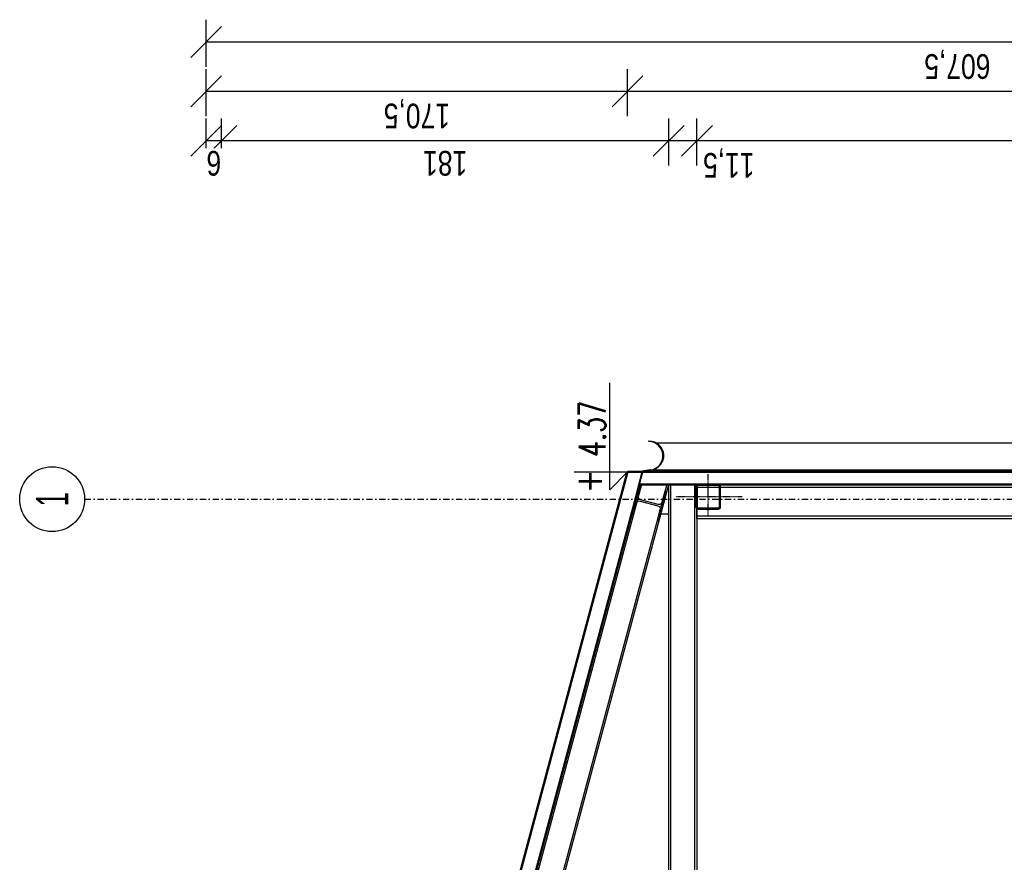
# Model space of a CAD drawing. Header units: centimetres. Extents: x 47725 to 65780, y 1892 to 12037.
# Tile 147 of 156: x 53339 to 53737, y 5624 to 5965. Entities that reach past the tile are written whole.
import ezdxf
from ezdxf.enums import TextEntityAlignment as Align

# ---------------------------------------------------------------- set-up
doc = ezdxf.new("R2010")
doc.units = ezdxf.units.CM
doc.header["$LTSCALE"] = 0.02
doc.linetypes.add('CENTER2', pattern=[1.125, 0.75, -0.125, 0.125, -0.125])
doc.linetypes.add('DASHDOT2', pattern=[12.7, 6.35, -3.175, 0, -3.175])
for name, color, linetype in [('33 - linia 2', 3, 'Continuous'), ('44 - osie 2', 6, 'CENTER2'), ('A-Grid', 191, 'DASHDOT2'), ('A-konstrukcja', 7, 'Continuous'), ('A-Przekrój-cienka', 7, 'Continuous'), ('A-PRZERÓJ', 7, 'Continuous'), ('CKKOTY_WYS', 3, 'Continuous'), ('CKWYMIAR', 3, 'Continuous')]:
    doc.layers.add(name, color=color, linetype=linetype)
doc.layers.add('CKSCIANY_PRZEKR', color=6, linetype='Continuous', lineweight=50)
doc.styles.add('BA_ARIAL_0.5', font='IC-Romans.shx', dxfattribs={"width": 0.5})
doc.styles.add('SIMPLEX', font='simplex.shx', dxfattribs={"width": 0.7, "height": 17})
doc.styles.get("Standard").update_dxf_attribs({"font": 'ic-simplex.shx', "width": 0.8})
doc.dimstyles.new('Kopia2 CADKON cm', dxfattribs={"dimscale": 5, "dimtxt": 3, "dimasz": 2.5, "dimexe": 1.8, "dimexo": 5, "dimgap": 0.6, "dimtad": 1, "dimrnd": 0.5, "dimtxsty": 'Standard', "dimblk1": 'OBLIQUE', "dimblk2": 'OBLIQUE', "dimsah": 1, "dimcen": 2.5, "dimadec": 1, "dimazin": 2, "dimtfac": 1, "dimtix": 1, "dimtmove": 2, "dimatfit": 3, "dimldrblk": 'OPEN30', "dimfxl": 2, "dimfxlon": 1, "dimtfill": 1, "dimtolj": 1, "dimarcsym": 0})

# ---------------------------------------------------------------- blocks, each defined once
blk = doc.blocks.new('BA_Axis_Mark')
at = {"linetype": 'Continuous'}
blk.add_circle((0, 0), 37.5, dxfattribs=at)
at = {"linetype": 'Continuous', "style": 'BA_ARIAL_0.5', "width": 0.6}
blk.add_attdef('AXIS_NUMBER', text='', height=37.5, dxfattribs=at).set_placement((0, 0), align=Align.MIDDLE_CENTER)
blk = doc.blocks.new('*U1512')
blk.add_lwpolyline([(0, -30), (0, 0), (-10, -10), (50, -10)])
at = {"insert": (-11.95, -12.29), "char_height": 15, "width": 56.0999, "attachment_point": 1, "style": 'SIMPLEX'}
blk.add_mtext('{\\W0.8;+}', dxfattribs=at)
at = {"style": 'SIMPLEX', "width": 0.7}
blk.add_attdef('0,00', (8.47, -27.4), '', height=15, dxfattribs=at)
blk = doc.blocks.new('_OBLIQUE')
at = {"color": 0, "linetype": 'ByBlock'}
blk.add_line((-0.5, -0.5), (0.5, 0.5), dxfattribs=at)
blk = doc.blocks.new('*D1534')
at = {"layer": 'CKWYMIAR', "color": 0, "lineweight": -2}
for p, q in [((53613.08, 5905.52), (53613.08, 5924.52)), ((54022.23, 5905.52), (54022.23, 5924.52)), ((54022.23, 5915.52), (53613.08, 5915.52))]:
    blk.add_line(p, q, dxfattribs=at)
at = {"layer": 'CKWYMIAR', "color": 0, "lineweight": -2, "xscale": 12.5, "yscale": 12.5, "zscale": 12.5, "rotation": 180}
blk.add_blockref('_OBLIQUE', (53613.08, 5915.52), dxfattribs=at)
at = {"layer": 'CKWYMIAR', "color": 0, "lineweight": -2, "xscale": 12.5, "yscale": 12.5, "zscale": 12.5}
blk.add_blockref('_OBLIQUE', (54022.23, 5915.52), dxfattribs=at)
at = {"layer": 'CKWYMIAR', "color": 0, "lineweight": -3, "insert": (53817.66, 5906.52), "char_height": 10, "attachment_point": 5, "rotation": 180, "bg_fill": 3, "box_fill_scale": 1.1, "bg_fill_color": 256, "bg_fill_true_color": 13158600, "bg_fill_transparency": 0}
blk.add_mtext('\\A1;409', dxfattribs=at)
blk = doc.blocks.new('_Open30')
at = {"color": 0, "linetype": 'ByBlock', "lineweight": -2}
for p, q in [((-1, 0.268), (0, 0)), ((0, 0), (-1, -0.268)), ((0, 0), (-1, 0))]:
    blk.add_line(p, q, dxfattribs=at)
blk = doc.blocks.new('*D1535')
at = {"layer": 'CKWYMIAR', "color": 0, "lineweight": -2}
for p, q in [((53601.68, 5905.52), (53601.68, 5924.52)), ((53613.08, 5905.52), (53613.08, 5924.52)), ((53613.08, 5915.52), (53601.68, 5915.52))]:
    blk.add_line(p, q, dxfattribs=at)
at = {"layer": 'CKWYMIAR', "color": 0, "lineweight": -2, "xscale": 12.5, "yscale": 12.5, "zscale": 12.5, "rotation": 180}
blk.add_blockref('_OBLIQUE', (53601.68, 5915.52), dxfattribs=at)
at = {"layer": 'CKWYMIAR', "color": 0, "lineweight": -2, "xscale": 12.5, "yscale": 12.5, "zscale": 12.5}
blk.add_blockref('_OBLIQUE', (53613.08, 5915.52), dxfattribs=at)
at = {"layer": 'CKWYMIAR', "color": 0, "lineweight": -3, "insert": (53625.96, 5906.52), "char_height": 10, "attachment_point": 5, "rotation": 180, "bg_fill": 3, "box_fill_scale": 1.1, "bg_fill_color": 256, "bg_fill_true_color": 13158600, "bg_fill_transparency": 0}
blk.add_mtext('\\A1;11,5', dxfattribs=at)
blk = doc.blocks.new('*D1536')
at = {"layer": 'CKWYMIAR', "color": 0, "lineweight": -2}
for p, q in [((53420.8, 5905.52), (53420.8, 5924.52)), ((53601.68, 5905.52), (53601.68, 5924.52)), ((53601.68, 5915.52), (53420.8, 5915.52))]:
    blk.add_line(p, q, dxfattribs=at)
at = {"layer": 'CKWYMIAR', "color": 0, "lineweight": -2, "xscale": 12.5, "yscale": 12.5, "zscale": 12.5, "rotation": 180}
blk.add_blockref('_OBLIQUE', (53420.8, 5915.52), dxfattribs=at)
at = {"layer": 'CKWYMIAR', "color": 0, "lineweight": -2, "xscale": 12.5, "yscale": 12.5, "zscale": 12.5}
blk.add_blockref('_OBLIQUE', (53601.68, 5915.52), dxfattribs=at)
at = {"layer": 'CKWYMIAR', "color": 0, "lineweight": -3, "insert": (53511.24, 5906.52), "char_height": 10, "attachment_point": 5, "rotation": 180, "bg_fill": 3, "box_fill_scale": 1.1, "bg_fill_color": 256, "bg_fill_true_color": 13158600, "bg_fill_transparency": 0}
blk.add_mtext('\\A1;181', dxfattribs=at)
blk = doc.blocks.new('*D1537')
at = {"layer": 'CKWYMIAR', "color": 0, "lineweight": -2}
for p, q in [((53414.59, 5905.52), (53414.59, 5924.52)), ((53420.8, 5905.52), (53420.8, 5924.52)), ((53420.8, 5915.52), (53414.59, 5915.52))]:
    blk.add_line(p, q, dxfattribs=at)
at = {"layer": 'CKWYMIAR', "color": 0, "lineweight": -2, "xscale": 12.5, "yscale": 12.5, "zscale": 12.5, "rotation": 180}
blk.add_blockref('_OBLIQUE', (53414.59, 5915.52), dxfattribs=at)
at = {"layer": 'CKWYMIAR', "color": 0, "lineweight": -2, "xscale": 12.5, "yscale": 12.5, "zscale": 12.5}
blk.add_blockref('_OBLIQUE', (53420.8, 5915.52), dxfattribs=at)
at = {"layer": 'CKWYMIAR', "color": 0, "lineweight": -3, "insert": (53417.7, 5906.52), "char_height": 10, "attachment_point": 5, "rotation": 180, "bg_fill": 3, "box_fill_scale": 1.1, "bg_fill_color": 256, "bg_fill_true_color": 13158600, "bg_fill_transparency": 0}
blk.add_mtext('\\A1;6', dxfattribs=at)
blk = doc.blocks.new('*D1541')
at = {"layer": 'CKWYMIAR', "color": 0, "lineweight": -2}
for p, q in [((53585.01, 5925.52), (53585.01, 5944.52)), ((54022.23, 5925.52), (54022.23, 5944.52)), ((54022.23, 5935.52), (53585.01, 5935.52))]:
    blk.add_line(p, q, dxfattribs=at)
at = {"layer": 'CKWYMIAR', "color": 0, "lineweight": -2, "xscale": 12.5, "yscale": 12.5, "zscale": 12.5, "rotation": 180}
blk.add_blockref('_OBLIQUE', (53585.01, 5935.52), dxfattribs=at)
at = {"layer": 'CKWYMIAR', "color": 0, "lineweight": -2, "xscale": 12.5, "yscale": 12.5, "zscale": 12.5}
blk.add_blockref('_OBLIQUE', (54022.23, 5935.52), dxfattribs=at)
at = {"layer": 'CKWYMIAR', "color": 0, "lineweight": -3, "insert": (53803.62, 5926.52), "char_height": 10, "attachment_point": 5, "rotation": 180, "bg_fill": 3, "box_fill_scale": 1.1, "bg_fill_color": 256, "bg_fill_true_color": 13158600, "bg_fill_transparency": 0}
blk.add_mtext('\\A1;437', dxfattribs=at)
blk = doc.blocks.new('*D1542')
at = {"layer": 'CKWYMIAR', "color": 0, "lineweight": -2}
for p, q in [((53414.59, 5925.52), (53414.59, 5944.52)), ((53585.01, 5925.52), (53585.01, 5944.52)), ((53585.01, 5935.52), (53414.59, 5935.52))]:
    blk.add_line(p, q, dxfattribs=at)
at = {"layer": 'CKWYMIAR', "color": 0, "lineweight": -2, "xscale": 12.5, "yscale": 12.5, "zscale": 12.5, "rotation": 180}
blk.add_blockref('_OBLIQUE', (53414.59, 5935.52), dxfattribs=at)
at = {"layer": 'CKWYMIAR', "color": 0, "lineweight": -2, "xscale": 12.5, "yscale": 12.5, "zscale": 12.5}
blk.add_blockref('_OBLIQUE', (53585.01, 5935.52), dxfattribs=at)
at = {"layer": 'CKWYMIAR', "color": 0, "lineweight": -3, "insert": (53499.8, 5926.52), "char_height": 10, "attachment_point": 5, "rotation": 180, "bg_fill": 3, "box_fill_scale": 1.1, "bg_fill_color": 256, "bg_fill_true_color": 13158600, "bg_fill_transparency": 0}
blk.add_mtext('\\A1;170,5', dxfattribs=at)
blk = doc.blocks.new('*D1543')
at = {"layer": 'CKWYMIAR', "color": 0, "lineweight": -2}
for p, q in [((53414.59, 5945.52), (53414.59, 5964.52)), ((54022.23, 5945.52), (54022.23, 5964.52)), ((53414.59, 5955.52), (54022.23, 5955.52))]:
    blk.add_line(p, q, dxfattribs=at)
at = {"layer": 'CKWYMIAR', "color": 0, "lineweight": -2, "xscale": 12.5, "yscale": 12.5, "zscale": 12.5, "rotation": 180}
blk.add_blockref('_OBLIQUE', (53414.59, 5955.52), dxfattribs=at)
at = {"layer": 'CKWYMIAR', "color": 0, "lineweight": -2, "xscale": 12.5, "yscale": 12.5, "zscale": 12.5}
blk.add_blockref('_OBLIQUE', (54022.23, 5955.52), dxfattribs=at)
at = {"layer": 'CKWYMIAR', "color": 0, "lineweight": -3, "insert": (53718.41, 5946.52), "char_height": 10, "attachment_point": 5, "rotation": 180, "bg_fill": 3, "box_fill_scale": 1.1, "bg_fill_color": 256, "bg_fill_true_color": 13158600, "bg_fill_transparency": 0}
blk.add_mtext('\\A1;607,5', dxfattribs=at)
blk = doc.blocks.new('A$7E8AFA1C242BA')
blk.add_lwpolyline([(-12.33, -2.4), (-12.64, -2.4)])
blk.add_arc((-6.59, -2.29), 6.05, 181.0742, 352.2711)
at = {"layer": 'A-Przekrój-cienka'}
for p, q in [((9.93, 2.89), (-0.01, 0.23)), ((9.99, 2.68), (0, 0)), ((9.93, 2.89), (9.99, 2.68)), ((-0.82, -3.08), (-0.48, -0.36)), ((-0.6, -3.1), (-0.26, -0.39))]:
    blk.add_line(p, q, dxfattribs=at)
at = {"layer": 'A-Przekrój-cienka', "extrusion": (0, 0, -1)}
for centre, radius, start, end in [((-0.23, -0.44), 0.711, 6.5576, 70.6278), ((-0.26, -0.45), 0.525, 7.2278, 59.7276), ((6.55, -2.35), 5.78, 187.2278, 359.4911)]:
    blk.add_arc(centre, radius, start, end, dxfattribs=at)
blk = doc.blocks.new('A$C6EA636DA')
at = {"layer": '33 - linia 2'}
for points in [[(50, 41), (50, -41, -0.414214), (41, -50), (-41, -50, -0.414214), (-50, -41), (-50, 41, -0.414214), (-41, 50), (41, 50, -0.414214)], [(45, 41), (45, -41, -0.414214), (41, -45), (-41, -45, -0.414214), (-45, -41), (-45, 41, -0.414214), (-41, 45), (41, 45, -0.414214)]]:
    blk.add_lwpolyline(points, format="xyb", close=True, dxfattribs=at)
at = {"layer": '44 - osie 2'}
for points in [[(0, -136.7), (0, 131.6)], [(80.5, 0), (-91.7, 0)]]:
    blk.add_lwpolyline(points, dxfattribs=at)
blk = doc.blocks.new('A$7E8B4D2534295')
at = {"layer": '33 - linia 2'}
for points in [[(9.3, -120), (6310, -1808.8), (6310, -1690.8), (12, -3.2)], [(6310, -1690.8), (12, -3.2)], [(6310, -1699), (12, -11.5)], [(6310, -1800.5), (12, -113)], [(6190, -1808.8), (6190, -1776.6)], [(12, -1808.8), (6310, -1808.8), (6310, -1922.8), (12, -1922.8)], [(12, -1816.8), (6310, -1816.8)], [(12, -1914.8), (6310, -1914.8)], [(6182, -1922.8), (6182, -5814.2)], [(6298, -1922.8), (6298, -5814.2)]]:
    blk.add_lwpolyline(points, dxfattribs=at)
blk.add_lwpolyline([(6162.5, -1769.3), (6278.5, -1800.3), (6280.5, -1792.6), (6236.6, -1780.8, -0.414214), (6228.1, -1766.1), (6247.2, -1694.6, -0.414214), (6261.9, -1686.2), (6305.9, -1697.9), (6308, -1690.2), (6192, -1659.2), (6190, -1666.9), (6233.9, -1678.7, -0.414214), (6242.4, -1693.4), (6223.3, -1764.8, -0.414214), (6208.6, -1773.3), (6164.6, -1761.5)], format="xyb", close=True, dxfattribs=at)
blk.add_lwpolyline([(6310, -1922.8), (6310, -5814.2), (6170, -5814.2), (6170, -1922.8)], close=True, dxfattribs=at)
at = {"layer": '44 - osie 2', "xscale": -1}
blk.add_blockref('A$C6EA636DA', (6260, -1968.5), dxfattribs=at)

msp = doc.modelspace()

# ---------------------------------------------------------------- linework, layer by layer
msp.add_line((53596.654, 5793.354), (53991.23, 5793.354))
msp.add_lwpolyline([(53991.23, 5793.354), (53995.786, 5782.354), (53595.085, 5782.354)])
at = {"layer": 'A-Grid', "ltscale": 20}
msp.add_line((53365.419, 5770.604), (54135.635, 5770.604), dxfattribs=at)
at = {"layer": 'A-konstrukcja'}
msp.add_line((54022.23, 5776.604), (53623.23, 5776.604), dxfattribs=at)
at = {"layer": 'CKSCIANY_PRZEKR'}
for p, q in [((53591.22, 5781.604), (54002.23, 5781.604)), ((53589.88, 5776.604), (54022.23, 5776.604))]:
    msp.add_line(p, q, dxfattribs=at)
for points in [[(53585.009, 4509.604), (53414.593, 5145.604), (53585.009, 5781.604), (53591.22, 5781.604)], [(53589.88, 5776.604), (53420.805, 5145.604), (53589.88, 4514.604), (53672.183, 4514.604)]]:
    msp.add_lwpolyline(points, dxfattribs=at)

# ---------------------------------------------------------------- block references
at = {"layer": 'A-Grid', "xscale": 0.3500000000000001, "yscale": 0.3500000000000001, "zscale": 0.3500000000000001, "rotation": 89.99999999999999}
msp.add_blockref('BA_Axis_Mark', (53352.294, 5770.604), dxfattribs=at).add_auto_attribs({'AXIS_NUMBER': '1'})
at = {"layer": 'CKKOTY_WYS', "ltscale": 0.01}
ref = msp.add_blockref('*U1512', (53585.009, 5781.604), dxfattribs=dict(at, xscale=-0.72, yscale=0.72, zscale=0.72, rotation=270.0020147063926))
ref.add_attrib('0,00', '4.37', (53576.083, 5787.684), dxfattribs={"layer": '0', "height": 10.8, "rotation": 90.00201, "style": 'SIMPLEX', "width": 0.7})

# ---------------------------------------------------------------- next in the draw order: dimensions: what is measured, and where the dimension line sits
at = {"layer": 'CKWYMIAR', "lineweight": -3}
dim = msp.add_linear_dim(base=(53613.083, 5915.523), p1=(54022.23, 5788.104), p2=(53613.083, 5776.604), dimstyle='Kopia2 CADKON cm', override={"dimtxt": 2, "dimtoh": 1}, dxfattribs=at)
dim.commit()
dim.dimension.update_dxf_attribs({"geometry": '*D1534', "text_midpoint": (53817.656, 5906.523), "dimtype": 160, "text_rotation": 180})

# ---------------------------------------------------------------- next in the draw order: dimensions: what is measured, and where the dimension line sits
dim = msp.add_linear_dim(base=(53601.683, 5915.523), p1=(53613.083, 5767.604), p2=(53601.683, 5767.604), dimstyle='Kopia2 CADKON cm', override={"dimtxt": 2, "dimtoh": 1}, dxfattribs=at)
dim.commit()
dim.dimension.update_dxf_attribs({"geometry": '*D1535', "text_midpoint": (53625.96, 5906.523), "dimtype": 160, "text_rotation": 180})

# ---------------------------------------------------------------- next in the draw order: dimensions: what is measured, and where the dimension line sits
dim = msp.add_linear_dim(base=(53420.805, 5915.523), p1=(53601.683, 5776.604), p2=(53420.805, 5145.604), dimstyle='Kopia2 CADKON cm', override={"dimtxt": 2, "dimtoh": 1}, dxfattribs=at)
dim.commit()
dim.dimension.update_dxf_attribs({"geometry": '*D1536', "text_midpoint": (53511.244, 5906.523), "dimtype": 160, "text_rotation": 180})

# ---------------------------------------------------------------- next in the draw order: dimensions: what is measured, and where the dimension line sits
for base, p1, p2, picture, middle in [((53585.009, 5935.523), (54022.23, 5788.104), (53585.009, 5781.604), '*D1541', (53803.619, 5926.523)), ((53414.593, 5915.523), (53420.805, 5145.604), (53414.593, 5145.604), '*D1537', (53417.699, 5906.523))]:
    dim = msp.add_linear_dim(base=base, p1=p1, p2=p2, dimstyle='Kopia2 CADKON cm', override={"dimtxt": 2, "dimtoh": 1}, dxfattribs=at)
    dim.commit()
    dim.dimension.update_dxf_attribs({"geometry": picture, "text_midpoint": middle, "dimtype": 160, "text_rotation": 180})

# ---------------------------------------------------------------- next in the draw order: dimensions: what is measured, and where the dimension line sits
dim = msp.add_linear_dim(base=(53414.593, 5935.523), p1=(53585.009, 5781.604), p2=(53414.593, 5145.604), dimstyle='Kopia2 CADKON cm', override={"dimtxt": 2, "dimtoh": 1}, dxfattribs=at)
dim.commit()
dim.dimension.update_dxf_attribs({"geometry": '*D1542', "text_midpoint": (53499.801, 5926.523), "dimtype": 160, "text_rotation": 180})

# ---------------------------------------------------------------- next in the draw order: dimensions: what is measured, and where the dimension line sits
dim = msp.add_linear_dim(base=(54022.23, 5955.523), p1=(53414.593, 5145.604), p2=(54022.23, 5132.472), dimstyle='Kopia2 CADKON cm', override={"dimtxt": 2, "dimtoh": 1}, dxfattribs=at)
dim.commit()
dim.dimension.update_dxf_attribs({"geometry": '*D1543', "text_midpoint": (53718.411, 5946.523), "dimtype": 160, "text_rotation": 180})

# ---------------------------------------------------------------- next in the draw order: block references
at = {"xscale": -1, "rotation": 89.99999999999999}
msp.add_blockref('A$7E8AFA1C242BA', (53591.219, 5781.6), dxfattribs=at)
at = {"layer": 'A-PRZERÓJ', "xscale": 0.1, "yscale": 0.1, "zscale": 0.1, "rotation": 90}
msp.add_blockref('A$7E8B4D2534295', (53420.805, 5145.604), dxfattribs=at)

doc.saveas('drawing.dxf')
